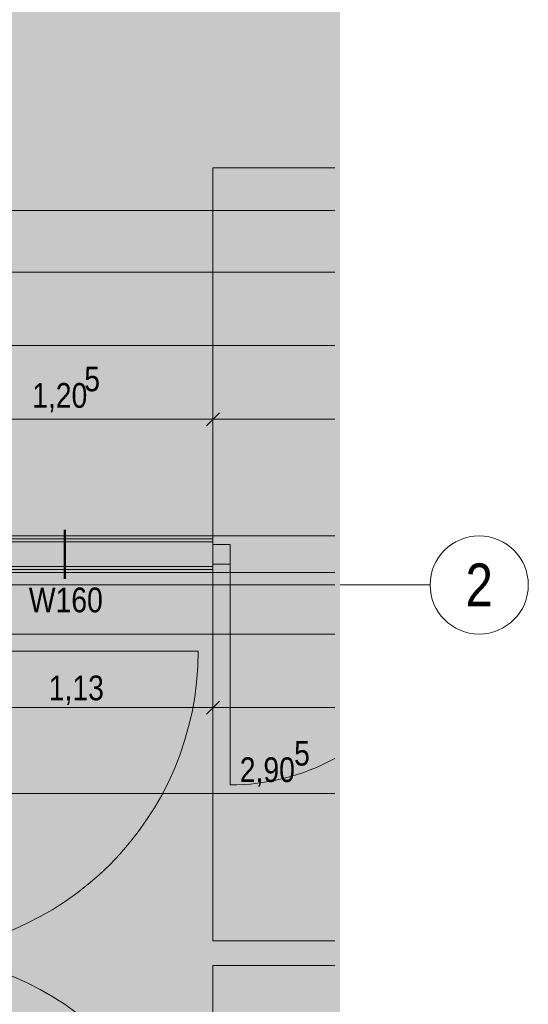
# Model space of a CAD drawing. Extents: x -620 to 300, y 62 to 1107.
# Tile 114 of 256: x 50 to 92, y 793 to 873. Entities that reach past the tile are written whole.
import ezdxf
from ezdxf.enums import TextEntityAlignment as Align
from ezdxf.lldxf.tags import DXFTag

# ---------------------------------------------------------------- set-up
doc = ezdxf.new("R2010")
doc.units = 0
doc.layers.get('0').update_dxf_attribs({"lineweight": 35})
for name, color, linetype, lineweight, true_color in [('00 -Bauelemente -Dämmung innen', 7, 'Continuous', 9, 0xff7fe6), ('00 -Bauelemente -Gipskarton', 7, 'Continuous', 9, 0xff7fe6), ('30 -34 Innenwände- 2 nichttragend', 7, 'Continuous', 18, 0xff7fe6), ('30 -34 Innenwände- 4 Türen_Fenster', 9, 'Continuous', 15, 0x808080), ('30 -35 Decken- 1 Konstruktion-Träger- Stahlbeton', 7, 'grob-A06G9FRA8I', 13, 0x33aa00), ('60- 61 allgemeine Ausstattung- 1 Möbel', 7, 'Continuous', 9, 0x00cccc), ('70 -72 Beschriftung- 8 barrierefrei', 7, 'grob-A06G9FRA8I', 9, 0x888888), ('70 -76 Bemaßung- 2 Allgemein', 9, 'Continuous', 5, 0x808080), ('iwb_Layout Achsbezeichung', 1, 'Continuous', 13, 0xff0000), ('iwb_Layout BA_Markierung', 7, 'Continuous', 9, 0xbadcdc)]:
    doc.layers.add(name, color=color, linetype=linetype, lineweight=lineweight, true_color=true_color)
doc.layers.add('70 -71 Achsen- 1 Gebäudeachsen', color=7, linetype='STRICHPUNKT2-A06G9FR98I', lineweight=18)
doc.layers.add('70 -75 Raumstempel- 3 Wandstempel', color=7, linetype='Continuous', lineweight=50)
doc.layers.add('iwb_Schraffur_Unterzug', color=7, linetype='Continuous', lineweight=5, true_color=0xffffcc, plot=False)
doc.styles.get("Standard").update_dxf_attribs({"font": 'ARIALN.TTF'})
tags = doc.linetypes.add('grob-A06G9FRA8I', pattern=[14, 3, -8, 3]).pattern_tags.tags
tags[8:9] = [DXFTag(74, 4), DXFTag(75, 0), DXFTag(340, '0'), DXFTag(46, 0.0), DXFTag(50, 0.0), DXFTag(44, 0.0), DXFTag(45, 0.0)]
tags[6:7] = [DXFTag(74, 4), DXFTag(75, 0), DXFTag(340, '0'), DXFTag(46, 0.0), DXFTag(50, 0.0), DXFTag(44, 0.0), DXFTag(45, 0.0)]
tags[4:5] = [DXFTag(74, 4), DXFTag(75, 0), DXFTag(340, '0'), DXFTag(46, 0.0), DXFTag(50, 0.0), DXFTag(44, 0.0), DXFTag(45, 0.0)]
tags = doc.linetypes.add('STRICHPUNKT2', pattern=[12.7, 6.35, -3.175, 0, -3.175]).pattern_tags.tags
tags[10:11] = [DXFTag(74, 4), DXFTag(75, 0), DXFTag(340, '0'), DXFTag(46, 0.0), DXFTag(50, 0.0), DXFTag(44, 0.0), DXFTag(45, 0.0)]
tags[8:9] = [DXFTag(74, 4), DXFTag(75, 0), DXFTag(340, '0'), DXFTag(46, 0.0), DXFTag(50, 0.0), DXFTag(44, 0.0), DXFTag(45, 0.0)]
tags[6:7] = [DXFTag(74, 4), DXFTag(75, 0), DXFTag(340, '0'), DXFTag(46, 0.0), DXFTag(50, 0.0), DXFTag(44, 0.0), DXFTag(45, 0.0)]
tags[4:5] = [DXFTag(74, 4), DXFTag(75, 0), DXFTag(340, '0'), DXFTag(46, 0.0), DXFTag(50, 0.0), DXFTag(44, 0.0), DXFTag(45, 0.0)]
tags = doc.linetypes.add('STRICHPUNKT2-A06G9FR98I', pattern=[12.7, 6.35, -3.175, 0, -3.175]).pattern_tags.tags
tags[10:11] = [DXFTag(74, 4), DXFTag(75, 0), DXFTag(340, '0'), DXFTag(46, 0.0), DXFTag(50, 0.0), DXFTag(44, 0.0), DXFTag(45, 0.0)]
tags[8:9] = [DXFTag(74, 4), DXFTag(75, 0), DXFTag(340, '0'), DXFTag(46, 0.0), DXFTag(50, 0.0), DXFTag(44, 0.0), DXFTag(45, 0.0)]
tags[6:7] = [DXFTag(74, 4), DXFTag(75, 0), DXFTag(340, '0'), DXFTag(46, 0.0), DXFTag(50, 0.0), DXFTag(44, 0.0), DXFTag(45, 0.0)]
tags[4:5] = [DXFTag(74, 4), DXFTag(75, 0), DXFTag(340, '0'), DXFTag(46, 0.0), DXFTag(50, 0.0), DXFTag(44, 0.0), DXFTag(45, 0.0)]

# ---------------------------------------------------------------- blocks, each defined once
blk = doc.blocks.new('Polygon-A06G9FR38I')
at = {"color": 0, "linetype": 'ByBlock', "lineweight": -2, "ltscale": 0.13}
blk.add_solid([(39.308, 82.722), (39.141, 1079.919), (76.379, 82.623), (76.379, 1079.919)], dxfattribs=at)
blk = doc.blocks.new('Referenz-A06G9FRB8I')
at = {"layer": '00 -Bauelemente -Dämmung innen', "color": 0, "linetype": 'Continuous', "ltscale": 0.13}
for p, q in [((66.025, 830.553), (43.425, 830.553)), ((66.025, 828.553), (43.425, 828.553))]:
    blk.add_line(p, q, dxfattribs=at)
at = {"layer": '00 -Bauelemente -Gipskarton', "color": 0, "linetype": 'Continuous', "ltscale": 0.13}
for p, q in [((66.025, 831.053), (43.425, 831.053)), ((66.025, 830.803), (43.425, 830.803)), ((66.025, 830.553), (43.425, 830.553)), ((66.025, 828.553), (43.425, 828.553)), ((66.025, 828.303), (43.425, 828.303)), ((66.025, 828.053), (43.425, 828.053))]:
    blk.add_line(p, q, dxfattribs=at)
at = {"layer": '30 -34 Innenwände- 2 nichttragend', "color": 0, "linetype": 'Continuous', "ltscale": 0.18}
for p, q in [((66.025, 831.053), (43.425, 831.053)), ((66.025, 831.053), (66.025, 828.303)), ((66.025, 831.053), (66.025, 830.803)), ((66.025, 830.803), (66.025, 830.553)), ((66.025, 830.553), (66.025, 828.553)), ((66.025, 828.053), (43.425, 828.053)), ((66.025, 828.553), (66.025, 828.303)), ((66.025, 828.303), (66.025, 828.053)), ((66.025, 828.303), (66.025, 828.053))]:
    blk.add_line(p, q, dxfattribs=at)
at = {"layer": '30 -34 Innenwände- 4 Türen_Fenster', "color": 0, "linetype": 'grob-A06G9FRA8I', "ltscale": 0.15}
for p, q in [((75.968, 831.053), (66.025, 831.053)), ((75.968, 828.053), (66.025, 828.053)), ((67.425, 828.753), (67.425, 810.753)), ((40.225, 821.653), (64.825, 821.653))]:
    blk.add_line(p, q, dxfattribs=at)
at = {"layer": '30 -34 Innenwände- 4 Türen_Fenster', "color": 0, "linetype": 'Continuous', "ltscale": 0.15}
for p, q in [((66.025, 828.753), (66.025, 830.353)), ((66.025, 830.353), (67.425, 830.353)), ((67.425, 830.353), (67.425, 828.753)), ((67.425, 828.753), (66.025, 828.753))]:
    blk.add_line(p, q, dxfattribs=at)
at = {"layer": '30 -34 Innenwände- 4 Türen_Fenster', "color": 0, "linetype": 'grob-A06G9FRA8I', "ltscale": 0.15}
for centre, major_axis, end_param in [((40.225, 821.653), (0, -24.6), 1.570796), ((67.425, 828.753), (0, -18), 0.494559), ((40.225, 772.453), (24.6, 0), 1.570796)]:
    blk.add_ellipse(centre, major_axis=major_axis, ratio=1, start_param=0, end_param=end_param, dxfattribs=at)
at = {"layer": '30 -35 Decken- 1 Konstruktion-Träger- Stahlbeton', "color": 0}
for p, q in [((-121.575, 831.053), (75.968, 831.053)), ((-121.575, 823.053), (75.968, 823.053))]:
    blk.add_line(p, q, dxfattribs=at)
at = {"layer": '60- 61 allgemeine Ausstattung- 1 Möbel', "color": 0, "linetype": 'Continuous', "ltscale": 0.13}
for p, q in [((43.425, 828.053), (66.025, 828.053)), ((66.025, 828.053), (66.025, 823.053)), ((66.025, 823.053), (43.425, 823.053))]:
    blk.add_line(p, q, dxfattribs=at)
at = {"layer": '70 -71 Achsen- 1 Gebäudeachsen', "color": 0, "linetype": 'STRICHPUNKT2-A06G9FR98I', "ltscale": 0.18}
for p, q in [((-538.628, 857.553), (75.968, 857.553)), ((-538.628, 827.053), (75.968, 827.053))]:
    blk.add_line(p, q, dxfattribs=at)
at = {"layer": '70 -72 Beschriftung- 8 barrierefrei', "color": 0, "linetype": 'grob-A06G9FRA8I', "ltscale": 0.13}
for p, q in [((66.025, 831.053), (66.025, 861.053)), ((66.025, 861.053), (75.968, 861.053)), ((75.968, 831.053), (66.025, 831.053)), ((66.025, 798.053), (66.025, 828.053)), ((66.025, 828.053), (75.968, 828.053)), ((75.968, 798.053), (66.025, 798.053)), ((66.025, 766.053), (66.025, 796.053)), ((66.025, 796.053), (75.968, 796.053))]:
    blk.add_line(p, q, dxfattribs=at)
at = {"layer": '70 -75 Raumstempel- 3 Wandstempel', "color": 0, "linetype": 'Continuous', "ltscale": 0.5}
blk.add_line((53.975, 827.553), (53.975, 831.553), dxfattribs=at)
at = {"layer": '70 -76 Bemaßung- 2 Allgemein', "color": 0, "linetype": 'Continuous', "ltscale": 0.13}
for p, q in [((75.968, 852.553), (42.985, 852.553)), ((75.968, 846.553), (42.985, 846.553)), ((66.025, 838.053), (66.025, 841.553)), ((66.025, 838.053), (66.025, 841.553)), ((64.964, 840.553), (42.985, 840.553)), ((67.025, 840.553), (64.964, 840.553)), ((65.025, 840.553), (67.085, 840.553)), ((75.968, 840.553), (67.085, 840.553)), ((66.025, 819.553), (66.025, 816.053)), ((66.025, 819.553), (66.025, 816.053)), ((64.964, 817.053), (44.485, 817.053)), ((67.025, 817.053), (64.964, 817.053)), ((65.025, 817.053), (67.085, 817.053)), ((75.968, 817.053), (67.085, 817.053)), ((75.968, 810.053), (42.985, 810.053))]:
    blk.add_line(p, q, dxfattribs=at)
at = {"layer": '70 -76 Bemaßung- 2 Allgemein', "color": 0, "linetype": 'Continuous', "lineweight": 20, "ltscale": 0.2}
for p, q in [((66.555, 841.084), (65.494, 840.023)), ((65.494, 840.023), (66.555, 841.084)), ((66.555, 817.584), (65.494, 816.523)), ((65.494, 816.523), (66.555, 817.584))]:
    blk.add_line(p, q, dxfattribs=at)
at = {"layer": '70 -75 Raumstempel- 3 Wandstempel', "color": 0, "linetype": 'Continuous', "ltscale": 0.5, "insert": (51.033, 826.837), "char_height": 2.01377, "attachment_point": 1}
blk.add_mtext('{\\fArial Narrow;W160}', dxfattribs=at)
at = {"layer": '70 -76 Bemaßung- 2 Allgemein', "color": 0, "linetype": 'Continuous', "ltscale": 0.13, "char_height": 2.01377, "attachment_point": 1}
for s, insert in [('{\\fArial Narrow;5}', (55.55, 844.846)), ('{\\fArial Narrow;1,20}', (51.305, 843.503)), ('{\\fArial Narrow;1,13}', (52.656, 819.669)), ('{\\fArial Narrow;5}', (72.641, 814.346)), ('{\\fArial Narrow;2,90}', (68.215, 813.003))]:
    blk.add_mtext(s, dxfattribs=dict(at, insert=insert))
blk = doc.blocks.new('Referenz-A06G9FRD8I')
at = {"layer": 'iwb_Schraffur_Unterzug', "linetype": 'Continuous', "ltscale": 0.13}
for points in [[(-451.575, 827.053), (-451.575, 831.053), (75.968, 831.053)], [(-451.575, 827.053), (75.968, 831.053), (75.968, 828.123)], [(-451.575, 827.053), (75.968, 828.123), (75.968, 825.983)], [(-451.575, 827.053), (75.968, 825.983), (75.968, 823.053)], [(-451.575, 827.053), (75.968, 823.053), (-451.575, 823.053)]]:
    blk.add_solid(points, dxfattribs=at)

msp = doc.modelspace()

# ---------------------------------------------------------------- linework, layer by layer
at = {"layer": 'iwb_Layout Achsbezeichung', "linetype": 'STRICHPUNKT2', "lineweight": 13, "ltscale": 0.39}
msp.add_line((76.379, 827.053), (83.715, 827.053), dxfattribs=at)
at = {"layer": 'iwb_Layout Achsbezeichung', "ltscale": 0.39, "extrusion": (0, 0, -1)}
msp.add_circle((-87.715, 827.053), 4, dxfattribs=at)

# ---------------------------------------------------------------- block references
at = {"color": 8, "lineweight": 25, "ltscale": 0.25, "true_color": 0x808080}
for name in ['Referenz-A06G9FRB8I', 'Referenz-A06G9FRD8I']:
    msp.add_blockref(name, (0, 0), dxfattribs=at)
at = {"layer": 'iwb_Layout BA_Markierung', "ltscale": 0.13}
msp.add_blockref('Polygon-A06G9FR38I', (0, 0), dxfattribs=at)

# ---------------------------------------------------------------- texts
at = {"layer": 'iwb_Layout Achsbezeichung', "ltscale": 0.39}
msp.add_text('2', height=3.5, dxfattribs=at).set_placement((87.715, 827.053), align=Align.MIDDLE_CENTER)

doc.saveas('drawing.dxf')
